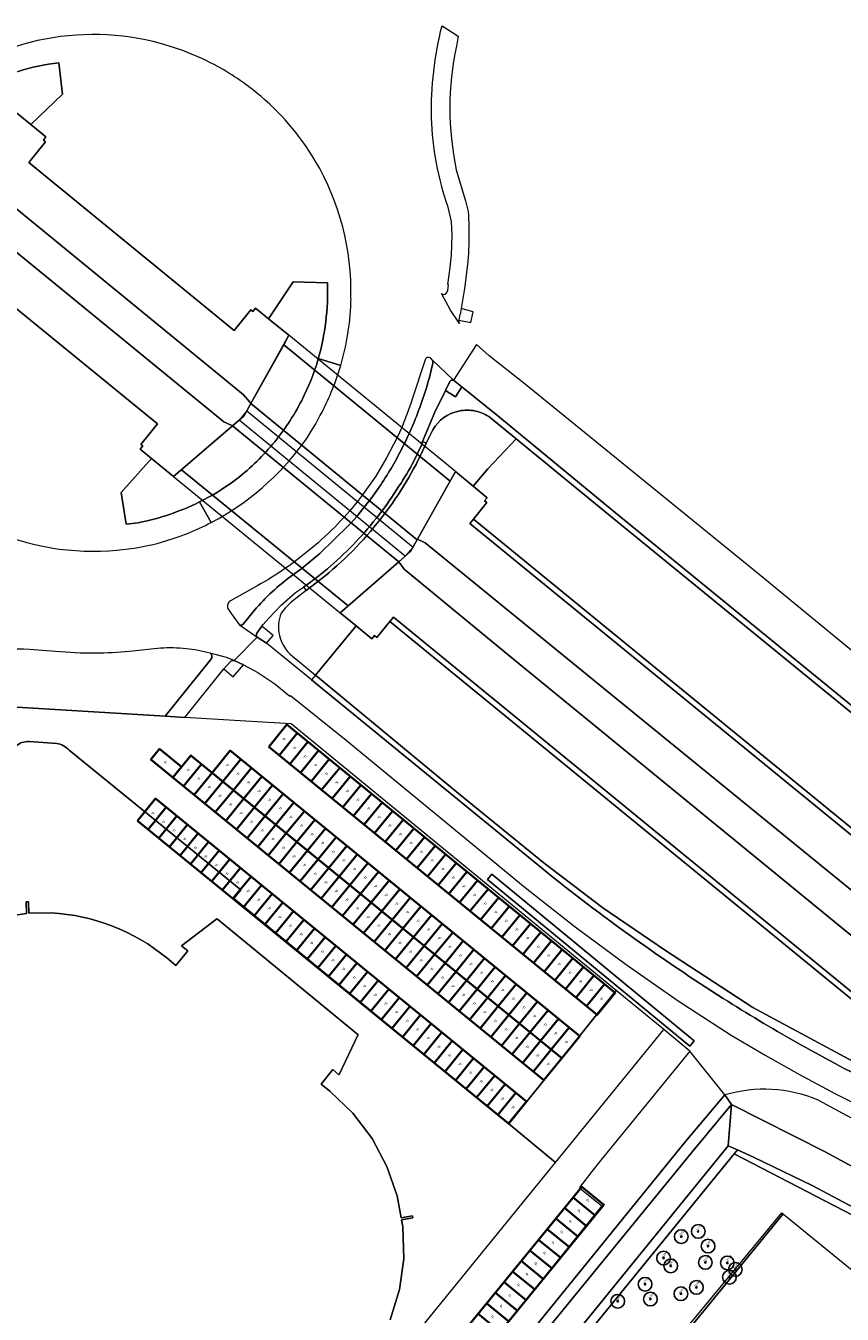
# Model space of a CAD drawing. Header units: metres. Extents: x 93008 to 98406, y 448779 to 454332.
# Tile 117 of 136: x 95545 to 95688, y 451906 to 452132. Entities that reach past the tile are written whole.
import ezdxf
from ezdxf.enums import TextEntityAlignment as Align

# ---------------------------------------------------------------- set-up
doc = ezdxf.new("R2010")
doc.units = ezdxf.units.M
doc.header["$MEASUREMENT"] = 0
doc.header["$PDMODE"] = 3
doc.header["$PDSIZE"] = 0.25
doc.layers.get('DefPoints').update_dxf_attribs({"color": 6})
for name, color, linetype, lineweight in [('B-ME-AL-SITUATIEMETING-S', 7, 'Continuous', 13), ('B-ME-GR-BOOM-S', 90, 'Continuous', 25), ('B-PV-VW-MARKERING_PARKEERVAK-G', 7, 'Continuous', 35), ('B-PV-VW-MARKERING_PARKEERVAK-SCHEDING-G', 7, 'Continuous', 35), ('B-RO-VH-VERHARDING_ASFALT-PRIM-V', 11, 'Continuous', 18), ('X-XX-AL-MEETPUNT_DATA_HOOGTE-T', 3, 'Continuous', 13), ('X-XX-AL-MEETPUNT_DATA_PUNTNUMMER-T', 7, 'Continuous', 13), ('X-XX-AL-MEETPUNT_MARKER-S', 7, 'Continuous', 13)]:
    doc.layers.add(name, color=color, linetype=linetype, lineweight=lineweight)
doc.layers.add('B-PV-VW-MARKERING_PARKEERVAK-T', color=7, linetype='Continuous', lineweight=25, plot=False)
for name, color, linetype, lineweight, true_color in [('B-RO-GR-BEPLANTING_CULTUUR_VASTE PLANTENVAK-V', 7, 'Continuous', 18, 0xa5a552), ('B-RO-IE-TERREINAFSCHEIDING_KUNSTMATIG_MUUR-V', 7, 'Continuous', 18, 0xb7b7b7), ('B-RO-KW-KUNSTWERK_DEK-V', 7, 'Continuous', 18, 0xb7b7b7), ('B-RO-OG-BEBOUWING-V', 7, 'Continuous', 18, 0xdc7869), ('B-RO-OG-TERREIN_CULTUURSCHEIDING-V', 7, 'Continuous', 18, 0x28c846), ('B-RO-OG-WATER-V', 7, 'Continuous', 18, 0xafcde1), ('B-RO-OG-WATER_SLOOT-V', 7, 'Continuous', 18, 0xafcde1), ('B-RO-VH-VERHARDING_BETONSTRAATSTEEN-V', 7, 'Continuous', 18, 0xcdcdcd), ('B-RO-VH-VERHARDING_TEGEL-V', 7, 'Continuous', 18, 0xcdcdcd)]:
    doc.layers.add(name, color=color, linetype=linetype, lineweight=lineweight, true_color=true_color)
doc.layers.add('X-XX-AL-HULPLIJN-G', color=6, linetype='Continuous', plot=False)
doc.styles.add('NLCS-ISO', font='NLCS-ISO.ttf')
doc.styles.get("Standard").update_dxf_attribs({"font": 'arial.ttf'})

# ---------------------------------------------------------------- blocks, each defined once
blk = doc.blocks.new('-P')
at = {"layer": 'B-PV-VW-MARKERING_PARKEERVAK-T'}
blk.add_text('P', height=0.5, dxfattribs=at).set_placement((0, 0), align=Align.MIDDLE_CENTER)
blk = doc.blocks.new('*U43')
at = {"layer": 'B-PV-VW-MARKERING_PARKEERVAK-G'}
blk.add_lwpolyline([(0, 0), (115.2, 0), (115.2, 5), (0, 5)], close=True, dxfattribs=at)
at = {"layer": 'B-PV-VW-MARKERING_PARKEERVAK-SCHEDING-G'}
for p, q in [((2.4, 0), (2.4, 5)), ((4.8, 0), (4.8, 5)), ((7.2, 0), (7.2, 5)), ((9.6, 0), (9.6, 5)), ((12, 0), (12, 5)), ((14.4, 0), (14.4, 5)), ((16.8, 0), (16.8, 5)), ((19.2, 0), (19.2, 5)), ((21.6, 0), (21.6, 5)), ((24, 0), (24, 5)), ((26.4, 0), (26.4, 5)), ((28.8, 0), (28.8, 5)), ((31.2, 0), (31.2, 5)), ((33.6, 0), (33.6, 5)), ((36, 0), (36, 5)), ((38.4, 0), (38.4, 5)), ((40.8, 0), (40.8, 5)), ((43.2, 0), (43.2, 5)), ((45.6, 0), (45.6, 5)), ((48, 0), (48, 5)), ((50.4, 0), (50.4, 5)), ((52.8, 0), (52.8, 5)), ((55.2, 0), (55.2, 5)), ((57.6, 0), (57.6, 5)), ((60, 0), (60, 5)), ((62.4, 0), (62.4, 5)), ((64.8, 0), (64.8, 5)), ((67.2, 0), (67.2, 5)), ((69.6, 0), (69.6, 5)), ((72, 0), (72, 5)), ((74.4, 0), (74.4, 5)), ((76.8, 0), (76.8, 5)), ((79.2, 0), (79.2, 5)), ((81.6, 0), (81.6, 5)), ((84, 0), (84, 5)), ((86.4, 0), (86.4, 5)), ((88.8, 0), (88.8, 5)), ((91.2, 0), (91.2, 5)), ((93.6, 0), (93.6, 5)), ((96, 0), (96, 5)), ((98.4, 0), (98.4, 5)), ((100.8, 0), (100.8, 5)), ((103.2, 0), (103.2, 5)), ((105.6, 0), (105.6, 5)), ((108, 0), (108, 5)), ((110.4, 0), (110.4, 5)), ((112.8, 0), (112.8, 5)), ((115.2, 0), (115.2, 5))]:
    blk.add_line(p, q, dxfattribs=at)
at = {"layer": 'B-PV-VW-MARKERING_PARKEERVAK-T'}
for p in [(1.26, 2.67), (3.66, 2.67), (6.06, 2.67), (8.46, 2.67), (10.86, 2.67), (13.26, 2.67), (15.66, 2.67), (18.06, 2.67), (20.46, 2.67), (22.86, 2.67), (25.26, 2.67), (27.66, 2.67), (30.06, 2.67), (32.46, 2.67), (34.86, 2.67), (37.26, 2.67), (39.66, 2.67), (42.06, 2.67), (44.46, 2.67), (46.86, 2.67), (49.26, 2.67), (51.66, 2.67), (54.06, 2.67), (56.46, 2.67), (58.86, 2.67), (61.26, 2.67), (63.66, 2.67), (66.06, 2.67), (68.46, 2.67), (70.86, 2.67), (73.26, 2.67), (75.66, 2.67), (78.06, 2.67), (80.46, 2.67), (82.86, 2.67), (85.26, 2.67), (87.66, 2.67), (90.06, 2.67), (92.46, 2.67), (94.86, 2.67), (97.26, 2.67), (99.66, 2.67), (102.06, 2.67), (104.46, 2.67), (106.86, 2.67), (109.26, 2.67), (111.66, 2.67), (114.06, 2.67)]:
    blk.add_blockref('-P', p, dxfattribs=at)
blk = doc.blocks.new('*U10')
at = {"layer": 'B-PV-VW-MARKERING_PARKEERVAK-G'}
blk.add_lwpolyline([(0, 0), (110.4, 0), (110.4, 5), (0, 5)], close=True, dxfattribs=at)
at = {"layer": 'B-PV-VW-MARKERING_PARKEERVAK-SCHEDING-G'}
for p, q in [((2.4, 0), (2.4, 5)), ((4.8, 0), (4.8, 5)), ((7.2, 0), (7.2, 5)), ((9.6, 0), (9.6, 5)), ((12, 0), (12, 5)), ((14.4, 0), (14.4, 5)), ((16.8, 0), (16.8, 5)), ((19.2, 0), (19.2, 5)), ((21.6, 0), (21.6, 5)), ((24, 0), (24, 5)), ((26.4, 0), (26.4, 5)), ((28.8, 0), (28.8, 5)), ((31.2, 0), (31.2, 5)), ((33.6, 0), (33.6, 5)), ((36, 0), (36, 5)), ((38.4, 0), (38.4, 5)), ((40.8, 0), (40.8, 5)), ((43.2, 0), (43.2, 5)), ((45.6, 0), (45.6, 5)), ((48, 0), (48, 5)), ((50.4, 0), (50.4, 5)), ((52.8, 0), (52.8, 5)), ((55.2, 0), (55.2, 5)), ((57.6, 0), (57.6, 5)), ((60, 0), (60, 5)), ((62.4, 0), (62.4, 5)), ((64.8, 0), (64.8, 5)), ((67.2, 0), (67.2, 5)), ((69.6, 0), (69.6, 5)), ((72, 0), (72, 5)), ((74.4, 0), (74.4, 5)), ((76.8, 0), (76.8, 5)), ((79.2, 0), (79.2, 5)), ((81.6, 0), (81.6, 5)), ((84, 0), (84, 5)), ((86.4, 0), (86.4, 5)), ((88.8, 0), (88.8, 5)), ((91.2, 0), (91.2, 5)), ((93.6, 0), (93.6, 5)), ((96, 0), (96, 5)), ((98.4, 0), (98.4, 5)), ((100.8, 0), (100.8, 5)), ((103.2, 0), (103.2, 5)), ((105.6, 0), (105.6, 5)), ((108, 0), (108, 5)), ((110.4, 0), (110.4, 5))]:
    blk.add_line(p, q, dxfattribs=at)
at = {"layer": 'B-PV-VW-MARKERING_PARKEERVAK-T'}
for p in [(1.26, 2.67), (3.66, 2.67), (6.06, 2.67), (8.46, 2.67), (10.86, 2.67), (13.26, 2.67), (15.66, 2.67), (18.06, 2.67), (20.46, 2.67), (22.86, 2.67), (25.26, 2.67), (27.66, 2.67), (30.06, 2.67), (32.46, 2.67), (34.86, 2.67), (37.26, 2.67), (39.66, 2.67), (42.06, 2.67), (44.46, 2.67), (46.86, 2.67), (49.26, 2.67), (51.66, 2.67), (54.06, 2.67), (56.46, 2.67), (58.86, 2.67), (61.26, 2.67), (63.66, 2.67), (66.06, 2.67), (68.46, 2.67), (70.86, 2.67), (73.26, 2.67), (75.66, 2.67), (78.06, 2.67), (80.46, 2.67), (82.86, 2.67), (85.26, 2.67), (87.66, 2.67), (90.06, 2.67), (92.46, 2.67), (94.86, 2.67), (97.26, 2.67), (99.66, 2.67), (102.06, 2.67), (104.46, 2.67), (106.86, 2.67), (109.26, 2.67)]:
    blk.add_blockref('-P', p, dxfattribs=at)
blk = doc.blocks.new('*U13')
at = {"layer": 'B-PV-VW-MARKERING_PARKEERVAK-G'}
blk.add_lwpolyline([(0, 0), (84, 0), (84, 5), (0, 5)], close=True, dxfattribs=at)
at = {"layer": 'B-PV-VW-MARKERING_PARKEERVAK-SCHEDING-G'}
for p, q in [((2.4, 0), (2.4, 5)), ((4.8, 0), (4.8, 5)), ((7.2, 0), (7.2, 5)), ((9.6, 0), (9.6, 5)), ((12, 0), (12, 5)), ((14.4, 0), (14.4, 5)), ((16.8, 0), (16.8, 5)), ((19.2, 0), (19.2, 5)), ((21.6, 0), (21.6, 5)), ((24, 0), (24, 5)), ((26.4, 0), (26.4, 5)), ((28.8, 0), (28.8, 5)), ((31.2, 0), (31.2, 5)), ((33.6, 0), (33.6, 5)), ((36, 0), (36, 5)), ((38.4, 0), (38.4, 5)), ((40.8, 0), (40.8, 5)), ((43.2, 0), (43.2, 5)), ((45.6, 0), (45.6, 5)), ((48, 0), (48, 5)), ((50.4, 0), (50.4, 5)), ((52.8, 0), (52.8, 5)), ((55.2, 0), (55.2, 5)), ((57.6, 0), (57.6, 5)), ((60, 0), (60, 5)), ((62.4, 0), (62.4, 5)), ((64.8, 0), (64.8, 5)), ((67.2, 0), (67.2, 5)), ((69.6, 0), (69.6, 5)), ((72, 0), (72, 5)), ((74.4, 0), (74.4, 5)), ((76.8, 0), (76.8, 5)), ((79.2, 0), (79.2, 5)), ((81.6, 0), (81.6, 5)), ((84, 0), (84, 5))]:
    blk.add_line(p, q, dxfattribs=at)
at = {"layer": 'B-PV-VW-MARKERING_PARKEERVAK-T'}
for p in [(1.26, 2.67), (3.66, 2.67), (6.06, 2.67), (8.46, 2.67), (10.86, 2.67), (13.26, 2.67), (15.66, 2.67), (18.06, 2.67), (20.46, 2.67), (22.86, 2.67), (25.26, 2.67), (27.66, 2.67), (30.06, 2.67), (32.46, 2.67), (34.86, 2.67), (37.26, 2.67), (39.66, 2.67), (42.06, 2.67), (44.46, 2.67), (46.86, 2.67), (49.26, 2.67), (51.66, 2.67), (54.06, 2.67), (56.46, 2.67), (58.86, 2.67), (61.26, 2.67), (63.66, 2.67), (66.06, 2.67), (68.46, 2.67), (70.86, 2.67), (73.26, 2.67), (75.66, 2.67), (78.06, 2.67), (80.46, 2.67), (82.86, 2.67)]:
    blk.add_blockref('-P', p, dxfattribs=at)
blk = doc.blocks.new('*U14')
at = {"layer": 'B-PV-VW-MARKERING_PARKEERVAK-G'}
blk.add_lwpolyline([(0, 0), (79.2, 0), (79.2, 5), (0, 5)], close=True, dxfattribs=at)
at = {"layer": 'B-PV-VW-MARKERING_PARKEERVAK-SCHEDING-G'}
for p, q in [((2.4, 0), (2.4, 5)), ((4.8, 0), (4.8, 5)), ((7.2, 0), (7.2, 5)), ((9.6, 0), (9.6, 5)), ((12, 0), (12, 5)), ((14.4, 0), (14.4, 5)), ((16.8, 0), (16.8, 5)), ((19.2, 0), (19.2, 5)), ((21.6, 0), (21.6, 5)), ((24, 0), (24, 5)), ((26.4, 0), (26.4, 5)), ((28.8, 0), (28.8, 5)), ((31.2, 0), (31.2, 5)), ((33.6, 0), (33.6, 5)), ((36, 0), (36, 5)), ((38.4, 0), (38.4, 5)), ((40.8, 0), (40.8, 5)), ((43.2, 0), (43.2, 5)), ((45.6, 0), (45.6, 5)), ((48, 0), (48, 5)), ((50.4, 0), (50.4, 5)), ((52.8, 0), (52.8, 5)), ((55.2, 0), (55.2, 5)), ((57.6, 0), (57.6, 5)), ((60, 0), (60, 5)), ((62.4, 0), (62.4, 5)), ((64.8, 0), (64.8, 5)), ((67.2, 0), (67.2, 5)), ((69.6, 0), (69.6, 5)), ((72, 0), (72, 5)), ((74.4, 0), (74.4, 5)), ((76.8, 0), (76.8, 5)), ((79.2, 0), (79.2, 5))]:
    blk.add_line(p, q, dxfattribs=at)
at = {"layer": 'B-PV-VW-MARKERING_PARKEERVAK-T'}
for p in [(1.26, 2.67), (3.66, 2.67), (6.06, 2.67), (8.46, 2.67), (10.86, 2.67), (13.26, 2.67), (15.66, 2.67), (18.06, 2.67), (20.46, 2.67), (22.86, 2.67), (25.26, 2.67), (27.66, 2.67), (30.06, 2.67), (32.46, 2.67), (34.86, 2.67), (37.26, 2.67), (39.66, 2.67), (42.06, 2.67), (44.46, 2.67), (46.86, 2.67), (49.26, 2.67), (51.66, 2.67), (54.06, 2.67), (56.46, 2.67), (58.86, 2.67), (61.26, 2.67), (63.66, 2.67), (66.06, 2.67), (68.46, 2.67), (70.86, 2.67), (73.26, 2.67), (75.66, 2.67), (78.06, 2.67)]:
    blk.add_blockref('-P', p, dxfattribs=at)
blk = doc.blocks.new('*U15')
at = {"layer": 'B-PV-VW-MARKERING_PARKEERVAK-G'}
blk.add_lwpolyline([(0, 0), (74.4, 0), (74.4, 5), (0, 5)], close=True, dxfattribs=at)
at = {"layer": 'B-PV-VW-MARKERING_PARKEERVAK-SCHEDING-G'}
for p, q in [((2.4, 0), (2.4, 5)), ((4.8, 0), (4.8, 5)), ((7.2, 0), (7.2, 5)), ((9.6, 0), (9.6, 5)), ((12, 0), (12, 5)), ((14.4, 0), (14.4, 5)), ((16.8, 0), (16.8, 5)), ((19.2, 0), (19.2, 5)), ((21.6, 0), (21.6, 5)), ((24, 0), (24, 5)), ((26.4, 0), (26.4, 5)), ((28.8, 0), (28.8, 5)), ((31.2, 0), (31.2, 5)), ((33.6, 0), (33.6, 5)), ((36, 0), (36, 5)), ((38.4, 0), (38.4, 5)), ((40.8, 0), (40.8, 5)), ((43.2, 0), (43.2, 5)), ((45.6, 0), (45.6, 5)), ((48, 0), (48, 5)), ((50.4, 0), (50.4, 5)), ((52.8, 0), (52.8, 5)), ((55.2, 0), (55.2, 5)), ((57.6, 0), (57.6, 5)), ((60, 0), (60, 5)), ((62.4, 0), (62.4, 5)), ((64.8, 0), (64.8, 5)), ((67.2, 0), (67.2, 5)), ((69.6, 0), (69.6, 5)), ((72, 0), (72, 5)), ((74.4, 0), (74.4, 5))]:
    blk.add_line(p, q, dxfattribs=at)
at = {"layer": 'B-PV-VW-MARKERING_PARKEERVAK-T'}
for p in [(1.26, 2.67), (3.66, 2.67), (6.06, 2.67), (8.46, 2.67), (10.86, 2.67), (13.26, 2.67), (15.66, 2.67), (18.06, 2.67), (20.46, 2.67), (22.86, 2.67), (25.26, 2.67), (27.66, 2.67), (30.06, 2.67), (32.46, 2.67), (34.86, 2.67), (37.26, 2.67), (39.66, 2.67), (42.06, 2.67), (44.46, 2.67), (46.86, 2.67), (49.26, 2.67), (51.66, 2.67), (54.06, 2.67), (56.46, 2.67), (58.86, 2.67), (61.26, 2.67), (63.66, 2.67), (66.06, 2.67), (68.46, 2.67), (70.86, 2.67), (73.26, 2.67)]:
    blk.add_blockref('-P', p, dxfattribs=at)
blk = doc.blocks.new('P-HAAKS2.4-b')
at = {"layer": 'B-PV-VW-MARKERING_PARKEERVAK-G'}
blk.add_lwpolyline([(0, 0), (2.4, 0), (2.4, 5), (0, 5)], close=True, dxfattribs=at)
at = {"layer": 'B-PV-VW-MARKERING_PARKEERVAK-SCHEDING-G'}
blk.add_line((2.4, 0), (2.4, 5), dxfattribs=at)
at = {"layer": 'B-PV-VW-MARKERING_PARKEERVAK-T'}
blk.add_blockref('-P', (1.26, 2.67), dxfattribs=at)
blk = doc.blocks.new('*U271')
at = {"layer": 'B-ME-GR-BOOM-S'}
for radius in [1, 0.1]:
    blk.add_circle((0, 0), radius, dxfattribs=at)
blk = doc.blocks.new('*U269')
at = {"layer": 'B-ME-GR-BOOM-S'}
for radius in [1, 0.1]:
    blk.add_circle((0, 0), radius, dxfattribs=at)
blk = doc.blocks.new('SAL-MEETPUNT_MARKER-SO')
at = {"layer": 'DefPoints', "color": 0, "linetype": 'ByBlock', "lineweight": -2}
blk.add_point((0, 0), dxfattribs=at)
at = {"layer": 'X-XX-AL-MEETPUNT_MARKER-S'}
blk.add_circle((0, 0), 0.0815, dxfattribs=at)
at = {"layer": 'X-XX-AL-MEETPUNT_DATA_HOOGTE-T', "style": 'NLCS-ISO', "oblique": 30}
blk.add_attdef('HOOGTE', (0.1, 0), '', height=1, dxfattribs=at)
at = {"layer": 'X-XX-AL-MEETPUNT_DATA_PUNTNUMMER-T', "color": 1, "style": 'NLCS-ISO'}
blk.add_attdef('PUNTID', (0.1, 1.2), '', height=3.5, dxfattribs=at)

msp = doc.modelspace()

# ---------------------------------------------------------------- linework, layer by layer
at = {"layer": 'B-RO-GR-BEPLANTING_CULTUUR_VASTE PLANTENVAK-V'}
msp.add_lwpolyline([(95713.491, 451943.355), (95609.69, 452028.271), (95609.059, 452027.496), (95712.857, 451942.581)], dxfattribs=at)
msp.add_lwpolyline([(95713.369, 451937.922), (95672.748, 451959.82), (95657.423, 451969.771), (95646.439, 451977.257), (95636.148, 451985.108), (95621.117, 451997.358), (95595.992, 452018.093), (95595.314, 452017.263), (95635.645, 451984.272, 0.0146139), (95651.867, 451971.961, 0.0134845), (95667.54, 451961.394, 0.0123704), (95680.323, 451953.732, 0.0129732), (95694.112, 451946.393)], format="xyb", dxfattribs=at)
at = {"layer": 'B-RO-GR-BEPLANTING_CULTUUR_VASTE PLANTENVAK-V', "flags": 128}
for points in [[(95787.983, 451860.272), (95704.654, 451915.898), (95669.486, 451934.156), (95625.168, 451879.802)], [(95660.294, 451902.56), (95677.827, 451923.783), (95769.357, 451849.139)]]:
    msp.add_lwpolyline(points, dxfattribs=at)
at = {"layer": 'B-RO-IE-TERREINAFSCHEIDING_KUNSTMATIG_MUUR-V'}
for points in [[(95591.344, 452077.727), (95590.423, 452076.073), (95619.657, 452052.15), (95620.597, 452053.819)], [(95584.673, 452065.749), (95583.952, 452064.456), (95613.132, 452040.567), (95613.858, 452041.855)], [(95582.618, 452062.84), (95581.44, 452061.828), (95610.603, 452037.977), (95611.761, 452038.982)], [(95572.482, 452054.136), (95571.074, 452052.927), (95600.31, 452029.044), (95601.719, 452030.267)]]:
    msp.add_lwpolyline(points, close=True, dxfattribs=at)
at = {"layer": 'B-RO-KW-KUNSTWERK_DEK-V'}
msp.add_lwpolyline([(95591.344, 452077.727), (95590.423, 452076.073), (95584.673, 452065.749), (95583.952, 452064.456), (95582.618, 452062.84), (95581.44, 452061.828), (95572.482, 452054.136), (95571.074, 452052.927), (95600.31, 452029.044), (95601.719, 452030.267), (95610.603, 452037.977), (95611.761, 452038.982), (95613.132, 452040.567), (95613.858, 452041.855), (95619.657, 452052.15), (95620.597, 452053.819)], close=True, dxfattribs=at)
at = {"layer": 'B-RO-OG-BEBOUWING-V'}
msp.add_lwpolyline([(95609.124, 451904.993), (95610.734, 451910.303), (95611.499, 451915.734), (95611.326, 451921.332), (95611.118, 451922.545), (95613.071, 451922.874), (95613.006, 451923.259), (95611.054, 451922.922), (95610.34, 451926.747), (95608.54, 451931.928), (95605.939, 451936.839), (95602.571, 451941.254), (95598.545, 451945.111), (95596.988, 451946.365), (95599.032, 451948.913), (95600.061, 451948.071), (95600.142, 451948.035), (95603.51, 451955.043), (95603.427, 451955.091), (95578.785, 451975.271), (95578.721, 451975.339), (95572.522, 451970.638), (95572.578, 451970.563), (95573.584, 451969.729), (95571.498, 451967.189), (95569.934, 451968.494, 0.1589368), (95549.62, 451976.408), (95545.731, 451976.334), (95545.638, 451978.351), (95545.253, 451978.331), (95545.324, 451976.304), (95538.625, 451975.314)], format="xyb", dxfattribs=at)
at = {"layer": 'B-RO-OG-TERREIN_CULTUURSCHEIDING-V'}
for points in [[(95543.834, 452124.02, -0.0467697), (95550.949, 452125.519), (95551.602, 452120.019), (95546.036, 452114.724), (95548.718, 452112.541), (95548.26, 452111.97), (95548.625, 452111.681), (95545.698, 452108.037), (95581.706, 452078.578), (95584.656, 452082.179), (95584.998, 452081.88), (95585.489, 452082.483), (95587.776, 452080.625), (95592.094, 452087.076), (95598.102, 452086.905, -0.0395604), (95597.805, 452080.105, -0.038555), (95596.497, 452073.623), (95600.423, 452072.398, 0.0328984), (95601.707, 452078.057, 0.0167512), (95602.075, 452081.048, 0.0169534), (95602.238, 452084.057), (95602.214, 452084.304, 0.1410149), (95595.96, 452108.33, 0.0883479), (95585.671, 452120.273, 0.0530866), (95577.688, 452125.468, 0.120629), (95556.749, 452130.472, 0.1216126), (95535.715, 452125.16)], [(95538.518, 452043.78, 0.1288415), (95561.174, 452040.025, 0.0468467), (95569.181, 452041.486, 0.0527934), (95577.707, 452044.89), (95575.671, 452048.483, -0.0328819), (95570.377, 452046.299, -0.0326698), (95564.867, 452044.831), (95562.761, 452044.564), (95561.904, 452050.146), (95567.21, 452056.092), (95565.231, 452057.714), (95565.694, 452058.307), (95565.371, 452058.584), (95568.289, 452062.163), (95532.226, 452091.542)], [(95696.702, 452007.338), (95648.029, 452047.075), (95631.981, 452060.337), (95628.024, 452063.607), (95621.703, 452068.677), (95620.569, 452066.95), (95618.788, 452068.007), (95616.929, 452064.206), (95614.808, 452059.078), (95615.426, 452058.794), (95616.571, 452061.15, -0.2100715), (95621.167, 452064.438, -0.1040801), (95624.059, 452064.435, -0.1042251), (95626.704, 452063.267), (95631.241, 452059.557), (95647.392, 452046.305), (95696.069, 452006.563, -0.0234861)], [(95840.091, 451858.585, -0.0065225), (95826.549, 451868.84), (95786.929, 451900.836), (95745.441, 451934.807), (95698.071, 451973.809), (95615.22, 452041.333), (95613.903, 452041.935), (95612.697, 452039.795), (95610.603, 452037.977), (95611.546, 452036.711), (95629.144, 452022.202), (95802.333, 451880.567, 0.0098115), (95827.403, 451860.791, 0.0096403), (95852.786, 451842.323, 0.0102652)], [(95541.684, 452012.612), (95569.616, 452010.905), (95577.576, 452020.774), (95577.819, 452021.149), (95577.808, 452021.466), (95577.738, 452021.731), (95577.519, 452021.933, 0.0426055), (95573.319, 452022.738, 0.0448787), (95568.818, 452022.806), (95563.357, 452022.252, -0.0213558), (95557.362, 452021.95, -0.0246112), (95550.372, 452022.244), (95545.843, 452022.603, 0.0770748), (95537.112, 452021.88, 0.0776127)], [(95697.949, 451936.131), (95684.188, 451943.571, 0.1715706), (95667.822, 451944.46), (95661.68, 451952.144), (95657.137, 451955.922), (95648.735, 451962.755), (95591.733, 452009.534), (95582.806, 452010.099), (95573.088, 452010.693), (95579.931, 452019.182), (95581.577, 452017.828), (95583.39, 452019.912), (95585.9, 452018.567), (95588.862, 452016.601), (95591.484, 452014.399), (95591.647, 452014.517), (95601.394, 452006.706), (95632.817, 451980.858), (95641.55, 451973.945), (95650.5, 451967.314), (95659.629, 451960.992), (95668.955, 451954.963), (95674.907, 451951.438), (95680.933, 451948.043), (95687.127, 451944.729), (95693.391, 451941.551)]]:
    msp.add_lwpolyline(points, format="xyb", dxfattribs=at)
for points in [[(95534.473, 452107.27), (95532.68, 452108.301), (95532.543, 452108.38), (95530.526, 452106.721), (95529.06, 452104.083), (95529.162, 452104), (95579.943, 452062.516), (95581.339, 452061.875), (95581.44, 452061.828), (95583.428, 452063.514), (95584.673, 452065.749), (95584.583, 452065.852), (95583.301, 452067.326)], [(95609.059, 452027.496), (95606.786, 452024.704), (95606.361, 452025.055), (95605.882, 452024.477), (95603.139, 452026.726), (95595.992, 452018.093), (95621.117, 451997.358), (95636.148, 451985.108), (95646.439, 451977.257), (95657.423, 451969.771), (95672.748, 451959.82), (95713.369, 451937.922), (95723.727, 451930.999), (95731.604, 451925.837), (95739.306, 451920.436), (95744.341, 451916.945), (95744.37, 451917.203), (95713.148, 451942.976), (95712.857, 451942.581)], [(95626.189, 451982.233), (95626.974, 451983.215), (95662.47, 451953.953), (95661.712, 451953.034)]]:
    msp.add_lwpolyline(points, close=True, dxfattribs=at)
for points in [[(95696.069, 452006.563), (95647.392, 452046.305), (95631.241, 452059.557), (95626.254, 452054.302), (95623.693, 452051.259), (95626.143, 452049.234), (95625.67, 452048.665), (95626.044, 452048.364), (95623.715, 452045.463), (95733.824, 451955.56), (95733.567, 451955.243), (95767.996, 451927.255), (95768.48, 451927.549), (95733.764, 451969.055, 0.0211089), (95716.743, 451987.66, 0.0234861)], [(95589.683, 452025.057, 0.1942552), (95592.534, 452020.988), (95595.992, 452018.093), (95595.314, 452017.263), (95587.408, 452023.702), (95588.571, 452025.074), (95586.618, 452026.722), (95586.829, 452027.004), (95587.818, 452028.077), (95590.023, 452030.452), (95592.509, 452032.593), (95593.888, 452033.51), (95594.356, 452032.931), (95591.744, 452030.888), (95590.704, 452029.877), (95589.977, 452028.993, 0.1519183)]]:
    msp.add_lwpolyline(points, format="xyb", close=True, dxfattribs=at)
msp.add_lwpolyline([(95733.824, 451955.56), (95623.715, 452045.463), (95623.089, 452044.683), (95733.191, 451954.786)], dxfattribs=at)
at = {"layer": 'B-RO-OG-TERREIN_CULTUURSCHEIDING-V', "flags": 128}
msp.add_lwpolyline([(95547.534, 451793.104), (95548.262, 451793.75), (95548.322, 451793.804), (95547.687, 451794.337, -0.2452308), (95547.924, 451797.065), (95574.029, 451829.174), (95660.912, 451936.302), (95667.822, 451944.46), (95661.68, 451952.144), (95646.048, 451933.036), (95644.498, 451931.002), (95642.338, 451928.231), (95642.408, 451928.134), (95646.249, 451925.022), (95610.84, 451881.281), (95576.745, 451839.705), (95572.919, 451842.834), (95569.775, 451839.126), (95573.673, 451835.823), (95539.519, 451794.229), (95546.937, 451788.159), (95546.885, 451788.327)], format="xyb", close=True, dxfattribs=at)
at = {"layer": 'B-RO-OG-WATER-V'}
msp.add_lwpolyline([(95668.425, 451935.562), (95668.984, 451942.812), (95662.42, 451934.883), (95618.823, 451881.523), (95580.674, 451835.397), (95576.551, 451829.886), (95561.367, 451811.059), (95559.69, 451808.979), (95549.736, 451796.974), (95550.705, 451795.195), (95550.796, 451795.027), (95551.932, 451794.528), (95552.737, 451794.174), (95553.526, 451793.977), (95563.981, 451806.839), (95605.389, 451857.78), (95610.958, 451864.687), (95624.138, 451881.035)], close=True, dxfattribs=at)
msp.add_lwpolyline([(95736.387, 451904.772), (95737.567, 451906.239), (95735.609, 451907.754), (95734.398, 451906.21), (95727.919, 451909.809), (95715.352, 451918.243), (95685.427, 451934.502), (95668.984, 451942.812), (95668.425, 451935.562), (95670.034, 451934.828), (95672.949, 451933.498), (95683.133, 451928.594), (95705.171, 451916.869), (95726.47, 451903.149)], dxfattribs=at)
at = {"layer": 'B-RO-OG-WATER_SLOOT-V'}
for points in [[(95748.318, 451902.209), (95724.71, 451918.225), (95714.417, 451925.629), (95697.949, 451936.131), (95684.188, 451943.571, 0.1715706), (95667.822, 451944.46), (95668.984, 451942.812), (95685.427, 451934.502), (95715.352, 451918.243), (95727.919, 451909.809), (95734.398, 451906.21), (95735.609, 451907.754), (95737.567, 451906.239), (95736.387, 451904.772)], [(95845.506, 451816.993), (95830.02, 451828.243), (95783.834, 451865.036), (95782.399, 451865.759), (95750.756, 451886.668), (95726.47, 451903.149), (95705.171, 451916.869), (95683.133, 451928.594), (95672.949, 451933.498), (95670.034, 451934.828), (95669.486, 451934.156), (95704.654, 451915.898), (95787.983, 451860.272, 0.0455775), (95889.118, 451787.039)]]:
    msp.add_lwpolyline(points, format="xyb", dxfattribs=at)
msp.add_lwpolyline([(95618.823, 451881.523), (95662.42, 451934.883), (95668.984, 451942.812), (95667.822, 451944.46), (95660.912, 451936.302), (95574.029, 451829.174), (95547.924, 451797.065, 0.2452308), (95547.687, 451794.337), (95548.322, 451793.804), (95549.161, 451794.549), (95550.705, 451795.195), (95549.736, 451796.974), (95559.69, 451808.979), (95561.367, 451811.059), (95576.551, 451829.886), (95580.674, 451835.397)], format="xyb", close=True, dxfattribs=at)
msp.add_lwpolyline([(95625.168, 451879.802), (95669.486, 451934.156), (95670.034, 451934.828), (95668.425, 451935.562), (95624.138, 451881.035), (95610.958, 451864.687), (95605.389, 451857.78), (95563.981, 451806.839), (95553.526, 451793.977), (95552.737, 451794.174), (95551.932, 451794.528), (95552.845, 451791.937), (95553.745, 451792.49)], close=True, dxfattribs=at)
at = {"layer": 'B-RO-VH-VERHARDING_ASFALT-PRIM-V'}
msp.add_lwpolyline([(95601.707, 452078.057, 0.0167512), (95602.075, 452081.048, 0.0169534), (95602.238, 452084.057), (95602.214, 452084.304, 0.1410149), (95595.96, 452108.33, 0.0883479), (95585.671, 452120.273, 0.0530866), (95577.688, 452125.468, 0.120629), (95556.749, 452130.472, 0.1216126), (95535.715, 452125.16, 0.0817111), (95524.502, 452116.768, 0.061082), (95517.693, 452107.693, 0.0426506), (95514.338, 452100.496), (95513.696, 452098.604, 0.1118201), (95512.068, 452078.823, 0.1281901), (95520.805, 452057.912, 0.0520077), (95527.183, 452051.041, 0.0746159), (95538.518, 452043.78, 0.1288415), (95561.174, 452040.025, 0.0468467), (95569.181, 452041.486, 0.0527934), (95577.707, 452044.89, 0.1155826), (95593.982, 452058.938, 0.0321082), (95597.149, 452064.251, 0.04564), (95600.423, 452072.398, 0.0328984)], format="xyb", close=True, dxfattribs=at)
for points in [[(95548.625, 452111.681), (95548.26, 452111.97), (95548.718, 452112.541), (95546.036, 452114.724), (95542.875, 452117.296), (95541.478, 452116.091), (95532.543, 452108.38), (95532.68, 452108.301), (95534.473, 452107.27), (95583.301, 452067.326), (95584.583, 452065.852), (95584.673, 452065.749), (95591.344, 452077.727), (95587.776, 452080.625), (95585.489, 452082.483), (95584.998, 452081.88), (95584.656, 452082.179), (95581.706, 452078.578), (95545.698, 452108.037)], [(95529.162, 452104), (95529.06, 452104.083), (95522.643, 452092.557), (95526.005, 452089.805), (95528.485, 452087.774), (95528.95, 452088.367), (95529.298, 452088.058), (95532.226, 452091.542), (95568.289, 452062.163), (95565.371, 452058.584), (95565.694, 452058.307), (95565.231, 452057.714), (95567.21, 452056.092), (95571.074, 452052.927), (95581.44, 452061.828), (95581.339, 452061.875), (95579.943, 452062.516)], [(95590.423, 452076.073), (95584.673, 452065.749), (95613.858, 452041.855), (95619.657, 452052.15)], [(95581.44, 452061.828), (95572.482, 452054.136), (95601.719, 452030.267), (95610.603, 452037.977)]]:
    msp.add_lwpolyline(points, close=True, dxfattribs=at)
for points in [[(95697.88, 452015.981), (95673.876, 452035.734), (95632.542, 452069.311), (95626.492, 452074.12), (95624.257, 452076.131), (95620.222, 452069.864), (95621.703, 452068.677), (95628.024, 452063.607), (95631.981, 452060.337), (95648.029, 452047.075), (95696.702, 452007.338, -0.0234611)], [(95694.112, 451946.393, -0.0129732), (95680.323, 451953.732, -0.0123704), (95667.54, 451961.394, -0.0134845), (95651.867, 451971.961, -0.0146139), (95635.645, 451984.272), (95595.314, 452017.263), (95587.408, 452023.702), (95585.742, 452024.761), (95581.728, 452020.661), (95583.39, 452019.912), (95585.9, 452018.567), (95588.862, 452016.601), (95591.484, 452014.399), (95591.647, 452014.517), (95601.394, 452006.706), (95632.817, 451980.858), (95641.55, 451973.945), (95650.5, 451967.314), (95659.629, 451960.992), (95668.955, 451954.963), (95674.907, 451951.438), (95680.933, 451948.043), (95687.127, 451944.729), (95693.391, 451941.551)], [(95543.406, 452005.638, -0.2011537), (95545.766, 452006.433), (95550.601, 452006.136, -0.159208), (95552.789, 452004.934), (95582.918, 451980.426), (95581.649, 451978.9), (95629.912, 451939.391), (95633.075, 451943.327), (95636.17, 451947.165), (95642.497, 451955.014), (95645.559, 451958.823), (95648.735, 451962.755), (95591.733, 452009.534), (95582.806, 452010.099), (95573.088, 452010.693), (95569.616, 452010.905), (95541.684, 452012.612)]]:
    msp.add_lwpolyline(points, format="xyb", dxfattribs=at)
for points in [[(95733.191, 451954.786), (95623.089, 452044.683), (95623.715, 452045.463), (95626.044, 452048.364), (95625.67, 452048.665), (95626.143, 452049.234), (95623.693, 452051.259), (95620.597, 452053.819), (95613.903, 452041.935), (95615.22, 452041.333), (95698.071, 451973.809)], [(95802.333, 451880.567), (95629.144, 452022.202), (95611.546, 452036.711), (95610.603, 452037.977), (95600.31, 452029.044), (95603.139, 452026.726), (95605.882, 452024.477), (95606.361, 452025.055), (95606.786, 452024.704), (95609.059, 452027.496), (95609.69, 452028.271), (95713.491, 451943.355)]]:
    msp.add_lwpolyline(points, dxfattribs=at)
at = {"layer": 'B-RO-VH-VERHARDING_BETONSTRAATSTEEN-V'}
for points in [[(95620.719, 452128.446, 0.1040542), (95620.702, 452106.766), (95622.331, 452101.326), (95622.797, 452099.412, -0.0243484), (95622.919, 452094.154, -0.0252316), (95622.505, 452088.683), (95622.142, 452085.947), (95621.564, 452082.393), (95621.401, 452081.387), (95621.315, 452081.402), (95621.155, 452080.387), (95621.176, 452080.02), (95621.276, 452079.779), (95621.029, 452080.117), (95619.697, 452082.132), (95618.138, 452085.075), (95618.411, 452084.875), (95618.794, 452084.94), (95619.047, 452085.221), (95619.213, 452085.625), (95619.343, 452086.599), (95619.235, 452086.611), (95619.587, 452089.126), (95619.844, 452091.792), (95620.013, 452095.298), (95619.841, 452097.702), (95619.283, 452100.221, -0.0766025), (95616.35, 452115.884, -0.0663341), (95618.206, 452132.016), (95621.043, 452130.166)], [(95541.478, 452116.091), (95542.875, 452117.296), (95546.036, 452114.724), (95551.602, 452120.019), (95550.949, 452125.519, 0.0467697), (95543.834, 452124.02, 0.0421786), (95537.751, 452121.553, 0.0556225), (95530.698, 452116.977, 0.0635943), (95524.096, 452109.993, 0.0382372), (95520.444, 452104.129, 0.0412489), (95517.575, 452097.31), (95517.411, 452096.815), (95516.654, 452094.052), (95516.072, 452090.716, 0.0578433), (95516.029, 452083.092), (95522.011, 452083.182), (95526.005, 452089.805), (95522.643, 452092.557), (95529.06, 452104.083), (95530.526, 452106.721), (95532.543, 452108.38)], [(95593.592, 452066.308, 0.047729), (95596.497, 452073.623, 0.038555), (95597.805, 452080.105, 0.0395604), (95598.102, 452086.905), (95592.094, 452087.076), (95587.776, 452080.625), (95591.344, 452077.727), (95584.673, 452065.749), (95583.428, 452063.514), (95581.44, 452061.828), (95571.074, 452052.927), (95567.21, 452056.092), (95561.904, 452050.146), (95562.761, 452044.564), (95564.867, 452044.831, 0.0326698), (95570.377, 452046.299, 0.0328819), (95575.671, 452048.483, 0.0452705), (95581.734, 452052.199, 0.0595093), (95588.484, 452058.606, 0.0560592)], [(95593.982, 452058.938, 0.0321082), (95597.149, 452064.251, 0.04564), (95600.423, 452072.398), (95596.497, 452073.623, -0.047729), (95593.592, 452066.308, -0.0560592), (95588.484, 452058.606, -0.0595093), (95581.734, 452052.199, -0.0452705), (95575.671, 452048.483), (95577.707, 452044.89, 0.1155826)], [(95612.44, 452060.485), (95613.296, 452062.471, 0.0319432), (95616.127, 452070.825), (95616.577, 452072.816), (95616.585, 452073.183), (95616.489, 452073.436), (95616.179, 452073.736), (95615.846, 452073.852), (95615.521, 452073.83), (95615.281, 452073.565), (95612.988, 452066.534, -0.0235289), (95611.127, 452061.558), (95610.33, 452059.783), (95608.49, 452056.203), (95606.565, 452053.015), (95604.253, 452049.719), (95603.359, 452048.568), (95602.023, 452046.954), (95601.018, 452045.816, -0.028133), (95596.469, 452041.337), (95595.486, 452040.483), (95592.301, 452037.956), (95591.397, 452037.3), (95590.755, 452036.85, -0.0240639), (95585.866, 452033.803), (95581.075, 452031.165, 0.1878308), (95580.599, 452030.545, 0.173987), (95580.644, 452029.815), (95581.195, 452028.911), (95582.605, 452026.98), (95582.649, 452026.95), (95582.994, 452026.873), (95583.296, 452027.023), (95585.303, 452029.475, -0.0305118), (95588.412, 452032.724, -0.0294009), (95591.751, 452035.472), (95592.12, 452035.735), (95593.641, 452036.862), (95596.779, 452039.429), (95601.812, 452044.347), (95602.239, 452044.818), (95603.237, 452045.96), (95604.57, 452047.577), (95605.465, 452048.726, 0.0311602), (95609.758, 452055.168), (95610.01, 452055.605), (95611.62, 452058.727)], [(95614.808, 452059.078), (95616.929, 452064.206), (95618.788, 452068.007), (95619.572, 452069.611), (95619.811, 452069.854), (95620.222, 452069.864), (95616.489, 452073.436), (95616.585, 452073.183), (95616.577, 452072.816), (95616.127, 452070.825, -0.0319432), (95613.296, 452062.471), (95612.44, 452060.485), (95611.62, 452058.727), (95610.01, 452055.605), (95609.758, 452055.168, -0.0311602), (95605.465, 452048.726), (95604.57, 452047.577), (95603.237, 452045.96), (95602.239, 452044.818), (95601.812, 452044.347), (95596.779, 452039.429), (95593.641, 452036.862), (95592.12, 452035.735), (95591.751, 452035.472, 0.0294009), (95588.412, 452032.724, 0.0305118), (95585.303, 452029.475), (95583.296, 452027.023), (95582.994, 452026.873), (95582.649, 452026.95), (95585.742, 452024.761), (95585.572, 452025.071), (95585.693, 452025.479), (95586.618, 452026.722), (95586.829, 452027.004), (95587.818, 452028.077), (95590.023, 452030.452), (95592.509, 452032.593), (95593.888, 452033.51, 0.0491133), (95603.08, 452041.481, 0.0498424), (95610.654, 452051.264, 0.0303841), (95613.269, 452055.652), (95614.59, 452058.458)], [(95620.597, 452053.819), (95623.693, 452051.259), (95626.254, 452054.302), (95631.241, 452059.557), (95626.704, 452063.267, 0.1042251), (95624.059, 452064.435, 0.1040801), (95621.167, 452064.438, 0.2100715), (95616.571, 452061.15), (95615.426, 452058.794), (95614.444, 452056.653, -0.0553572), (95606.846, 452044.762, -0.0587518), (95596.148, 452034.303), (95594.356, 452032.931), (95591.744, 452030.888), (95590.704, 452029.877), (95589.977, 452028.993, 0.1519183), (95589.683, 452025.057, 0.1942552), (95592.534, 452020.988), (95595.992, 452018.093), (95603.139, 452026.726), (95600.31, 452029.044), (95610.603, 452037.977), (95612.697, 452039.795), (95613.903, 452041.935)], [(95614.444, 452056.653), (95615.426, 452058.794), (95614.808, 452059.078), (95614.59, 452058.458), (95613.269, 452055.652, -0.0303841), (95610.654, 452051.264, -0.0498424), (95603.08, 452041.481, -0.0491133), (95593.888, 452033.51), (95594.356, 452032.931), (95596.148, 452034.303, 0.0587518), (95606.846, 452044.762, 0.0553572)], [(95581.649, 451978.9), (95582.918, 451980.426), (95552.789, 452004.934, 0.159208), (95550.601, 452006.136), (95545.766, 452006.433, 0.2011537), (95543.406, 452005.638), (95473.309, 451920.145), (95465.485, 451910.603), (95469.397, 451907.446), (95500, 451882.359), (95558.317, 451834.554), (95638.141, 451932.632), (95629.912, 451939.391)]]:
    msp.add_lwpolyline(points, format="xyb", close=True, dxfattribs=at)
for points in [[(95579.931, 452019.182), (95581.15, 452020.543), (95581.459, 452020.686), (95581.728, 452020.661), (95580.405, 452021.17), (95577.519, 452021.933), (95577.738, 452021.731), (95577.808, 452021.466), (95577.819, 452021.149), (95577.576, 452020.774), (95569.616, 452010.905), (95573.088, 452010.693)], [(95626.974, 451983.215), (95626.189, 451982.233), (95661.712, 451953.034), (95662.47, 451953.953)], [(95657.137, 451955.922), (95648.735, 451962.755), (95645.559, 451958.823), (95642.497, 451955.014), (95636.17, 451947.165), (95633.075, 451943.327), (95629.912, 451939.391), (95638.141, 451932.632)]]:
    msp.add_lwpolyline(points, close=True, dxfattribs=at)
msp.add_lwpolyline([(95538.625, 451975.314), (95545.324, 451976.304), (95545.253, 451978.331), (95545.638, 451978.351), (95545.731, 451976.334), (95549.62, 451976.408, -0.1589368), (95569.934, 451968.494), (95571.498, 451967.189), (95573.584, 451969.729), (95572.578, 451970.563), (95572.522, 451970.638), (95578.721, 451975.339), (95578.785, 451975.271), (95603.427, 451955.091), (95603.51, 451955.043), (95600.142, 451948.035), (95600.061, 451948.071), (95599.032, 451948.913), (95596.988, 451946.365), (95598.545, 451945.111), (95602.571, 451941.254), (95605.939, 451936.839), (95608.54, 451931.928), (95610.34, 451926.747), (95611.054, 451922.922), (95613.006, 451923.259), (95613.071, 451922.874), (95611.118, 451922.545), (95611.326, 451921.332), (95611.499, 451915.734), (95610.734, 451910.303), (95609.124, 451904.993)], format="xyb", dxfattribs=at)
at = {"layer": 'B-RO-VH-VERHARDING_TEGEL-V'}
for points in [[(95623.696, 452081.861), (95621.564, 452082.393), (95621.401, 452081.387), (95621.315, 452081.402), (95621.155, 452080.387), (95623.277, 452079.938)], [(95621.703, 452068.677), (95620.222, 452069.864), (95619.811, 452069.854), (95619.572, 452069.611), (95618.788, 452068.007), (95620.569, 452066.95)], [(95588.571, 452025.074), (95586.618, 452026.722), (95585.693, 452025.479), (95585.572, 452025.071), (95585.742, 452024.761), (95587.408, 452023.702)], [(95583.39, 452019.912), (95581.728, 452020.661), (95581.459, 452020.686), (95581.15, 452020.543), (95579.931, 452019.182), (95581.577, 452017.828)]]:
    msp.add_lwpolyline(points, close=True, dxfattribs=at)
at = {"layer": 'X-XX-AL-HULPLIJN-G'}
msp.add_line((95626.877, 451861.065), (95678.059, 451923.593), dxfattribs=at)

# ---------------------------------------------------------------- block references
at = {"layer": 'B-ME-AL-SITUATIEMETING-S'}
ref = msp.add_blockref('SAL-MEETPUNT_MARKER-SO', (95660.183, 451919.62), dxfattribs=dict(at, xscale=0.1, yscale=0.1, zscale=0.1, rotation=50.92034000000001))
ref.add_attrib('PUNTID', 'S2050', (95660.096, 451919.701), dxfattribs={"layer": 'X-XX-AL-MEETPUNT_DATA_PUNTNUMMER-T', "color": 1, "height": 0.35, "rotation": 50.92034, "style": 'NLCS-ISO'})
ref.add_attrib('HOOGTE', '-4.49', (95660.188, 451919.626), dxfattribs={"layer": 'X-XX-AL-MEETPUNT_DATA_HOOGTE-T', "height": 0.1, "rotation": 50.92034, "style": 'NLCS-ISO', "oblique": 30})
ref = msp.add_blockref('SAL-MEETPUNT_MARKER-SO', (95663.153, 451920.507), dxfattribs=dict(at, xscale=0.1, yscale=0.1, zscale=0.1, rotation=50.92034000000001))
ref.add_attrib('PUNTID', 'S2055', (95663.066, 451920.588), dxfattribs={"layer": 'X-XX-AL-MEETPUNT_DATA_PUNTNUMMER-T', "color": 1, "height": 0.35, "rotation": 50.92034, "style": 'NLCS-ISO'})
ref.add_attrib('HOOGTE', '-4.52', (95663.158, 451920.513), dxfattribs={"layer": 'X-XX-AL-MEETPUNT_DATA_HOOGTE-T', "height": 0.1, "rotation": 50.92034, "style": 'NLCS-ISO', "oblique": 30})
ref = msp.add_blockref('SAL-MEETPUNT_MARKER-SO', (95664.892, 451917.956), dxfattribs=dict(at, xscale=0.1, yscale=0.1, zscale=0.1, rotation=50.92034000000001))
ref.add_attrib('PUNTID', 'S2054', (95664.805, 451918.037), dxfattribs={"layer": 'X-XX-AL-MEETPUNT_DATA_PUNTNUMMER-T', "color": 1, "height": 0.35, "rotation": 50.92034, "style": 'NLCS-ISO'})
ref.add_attrib('HOOGTE', '-4.49', (95664.897, 451917.962), dxfattribs={"layer": 'X-XX-AL-MEETPUNT_DATA_HOOGTE-T', "height": 0.1, "rotation": 50.92034, "style": 'NLCS-ISO', "oblique": 30})
ref = msp.add_blockref('SAL-MEETPUNT_MARKER-SO', (95657.085, 451915.845), dxfattribs=dict(at, xscale=0.1, yscale=0.1, zscale=0.1, rotation=50.92034000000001))
ref.add_attrib('PUNTID', 'S2047', (95656.998, 451915.926), dxfattribs={"layer": 'X-XX-AL-MEETPUNT_DATA_PUNTNUMMER-T', "color": 1, "height": 0.35, "rotation": 50.92034, "style": 'NLCS-ISO'})
ref.add_attrib('HOOGTE', '-4.55', (95657.09, 451915.851), dxfattribs={"layer": 'X-XX-AL-MEETPUNT_DATA_HOOGTE-T', "height": 0.1, "rotation": 50.92034, "style": 'NLCS-ISO', "oblique": 30})
ref = msp.add_blockref('SAL-MEETPUNT_MARKER-SO', (95664.412, 451915.086), dxfattribs=dict(at, xscale=0.1, yscale=0.1, zscale=0.1, rotation=50.92034000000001))
ref.add_attrib('PUNTID', 'S2049', (95664.325, 451915.167), dxfattribs={"layer": 'X-XX-AL-MEETPUNT_DATA_PUNTNUMMER-T', "color": 1, "height": 0.35, "rotation": 50.92034, "style": 'NLCS-ISO'})
ref.add_attrib('HOOGTE', '-4.49', (95664.417, 451915.092), dxfattribs={"layer": 'X-XX-AL-MEETPUNT_DATA_HOOGTE-T', "height": 0.1, "rotation": 50.92034, "style": 'NLCS-ISO', "oblique": 30})
ref = msp.add_blockref('SAL-MEETPUNT_MARKER-SO', (95668.27, 451915.002), dxfattribs=dict(at, xscale=0.1, yscale=0.1, zscale=0.1, rotation=50.92034000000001))
ref.add_attrib('PUNTID', 'S2053', (95668.183, 451915.083), dxfattribs={"layer": 'X-XX-AL-MEETPUNT_DATA_PUNTNUMMER-T', "color": 1, "height": 0.35, "rotation": 50.92034, "style": 'NLCS-ISO'})
ref.add_attrib('HOOGTE', '-4.43', (95668.275, 451915.008), dxfattribs={"layer": 'X-XX-AL-MEETPUNT_DATA_HOOGTE-T', "height": 0.1, "rotation": 50.92034, "style": 'NLCS-ISO', "oblique": 30})
ref = msp.add_blockref('SAL-MEETPUNT_MARKER-SO', (95658.337, 451914.463), dxfattribs=dict(at, xscale=0.1, yscale=0.1, zscale=0.1, rotation=50.92034000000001))
ref.add_attrib('PUNTID', 'S2046', (95658.25, 451914.544), dxfattribs={"layer": 'X-XX-AL-MEETPUNT_DATA_PUNTNUMMER-T', "color": 1, "height": 0.35, "rotation": 50.92034, "style": 'NLCS-ISO'})
ref.add_attrib('HOOGTE', '-4.55', (95658.342, 451914.469), dxfattribs={"layer": 'X-XX-AL-MEETPUNT_DATA_HOOGTE-T', "height": 0.1, "rotation": 50.92034, "style": 'NLCS-ISO', "oblique": 30})
ref = msp.add_blockref('SAL-MEETPUNT_MARKER-SO', (95668.637, 451912.487), dxfattribs=dict(at, xscale=0.1, yscale=0.1, zscale=0.1, rotation=50.92034000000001))
ref.add_attrib('PUNTID', 'S2051', (95668.55, 451912.568), dxfattribs={"layer": 'X-XX-AL-MEETPUNT_DATA_PUNTNUMMER-T', "color": 1, "height": 0.35, "rotation": 50.92034, "style": 'NLCS-ISO'})
ref.add_attrib('HOOGTE', '-4.45', (95668.642, 451912.493), dxfattribs={"layer": 'X-XX-AL-MEETPUNT_DATA_HOOGTE-T', "height": 0.1, "rotation": 50.92034, "style": 'NLCS-ISO', "oblique": 30})
ref = msp.add_blockref('SAL-MEETPUNT_MARKER-SO', (95669.674, 451913.849), dxfattribs=dict(at, xscale=0.1, yscale=0.1, zscale=0.1, rotation=50.92034000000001))
ref.add_attrib('PUNTID', 'S2052', (95669.587, 451913.93), dxfattribs={"layer": 'X-XX-AL-MEETPUNT_DATA_PUNTNUMMER-T', "color": 1, "height": 0.35, "rotation": 50.92034, "style": 'NLCS-ISO'})
ref.add_attrib('HOOGTE', '-4.41', (95669.679, 451913.855), dxfattribs={"layer": 'X-XX-AL-MEETPUNT_DATA_HOOGTE-T', "height": 0.1, "rotation": 50.92034, "style": 'NLCS-ISO', "oblique": 30})
ref = msp.add_blockref('SAL-MEETPUNT_MARKER-SO', (95653.833, 451911.255), dxfattribs=dict(at, xscale=0.1, yscale=0.1, zscale=0.1, rotation=50.92034000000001))
ref.add_attrib('PUNTID', 'S2044', (95653.746, 451911.336), dxfattribs={"layer": 'X-XX-AL-MEETPUNT_DATA_PUNTNUMMER-T', "color": 1, "height": 0.35, "rotation": 50.92034, "style": 'NLCS-ISO'})
ref.add_attrib('HOOGTE', '-4.53', (95653.838, 451911.261), dxfattribs={"layer": 'X-XX-AL-MEETPUNT_DATA_HOOGTE-T', "height": 0.1, "rotation": 50.92034, "style": 'NLCS-ISO', "oblique": 30})
ref = msp.add_blockref('SAL-MEETPUNT_MARKER-SO', (95662.842, 451910.7), dxfattribs=dict(at, xscale=0.1, yscale=0.1, zscale=0.1, rotation=50.92034000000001))
ref.add_attrib('PUNTID', 'S2048', (95662.755, 451910.781), dxfattribs={"layer": 'X-XX-AL-MEETPUNT_DATA_PUNTNUMMER-T', "color": 1, "height": 0.35, "rotation": 50.92034, "style": 'NLCS-ISO'})
ref.add_attrib('HOOGTE', '-4.49', (95662.847, 451910.706), dxfattribs={"layer": 'X-XX-AL-MEETPUNT_DATA_HOOGTE-T', "height": 0.1, "rotation": 50.92034, "style": 'NLCS-ISO', "oblique": 30})
ref = msp.add_blockref('SAL-MEETPUNT_MARKER-SO', (95649.045, 451908.266), dxfattribs=dict(at, xscale=0.1, yscale=0.1, zscale=0.1, rotation=50.92034000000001))
ref.add_attrib('PUNTID', 'S2039', (95648.958, 451908.347), dxfattribs={"layer": 'X-XX-AL-MEETPUNT_DATA_PUNTNUMMER-T', "color": 1, "height": 0.35, "rotation": 50.92034, "style": 'NLCS-ISO'})
ref.add_attrib('HOOGTE', '-4.56', (95649.05, 451908.272), dxfattribs={"layer": 'X-XX-AL-MEETPUNT_DATA_HOOGTE-T', "height": 0.1, "rotation": 50.92034, "style": 'NLCS-ISO', "oblique": 30})
ref = msp.add_blockref('SAL-MEETPUNT_MARKER-SO', (95654.771, 451908.642), dxfattribs=dict(at, xscale=0.1, yscale=0.1, zscale=0.1, rotation=50.92034000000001))
ref.add_attrib('PUNTID', 'S2043', (95654.684, 451908.723), dxfattribs={"layer": 'X-XX-AL-MEETPUNT_DATA_PUNTNUMMER-T', "color": 1, "height": 0.35, "rotation": 50.92034, "style": 'NLCS-ISO'})
ref.add_attrib('HOOGTE', '-4.53', (95654.776, 451908.648), dxfattribs={"layer": 'X-XX-AL-MEETPUNT_DATA_HOOGTE-T', "height": 0.1, "rotation": 50.92034, "style": 'NLCS-ISO', "oblique": 30})
ref = msp.add_blockref('SAL-MEETPUNT_MARKER-SO', (95660.125, 451909.583), dxfattribs=dict(at, xscale=0.1, yscale=0.1, zscale=0.1, rotation=50.92034000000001))
ref.add_attrib('PUNTID', 'S2045', (95660.038, 451909.664), dxfattribs={"layer": 'X-XX-AL-MEETPUNT_DATA_PUNTNUMMER-T', "color": 1, "height": 0.35, "rotation": 50.92034, "style": 'NLCS-ISO'})
ref.add_attrib('HOOGTE', '-4.51', (95660.13, 451909.589), dxfattribs={"layer": 'X-XX-AL-MEETPUNT_DATA_HOOGTE-T', "height": 0.1, "rotation": 50.92034, "style": 'NLCS-ISO', "oblique": 30})
at = {"layer": 'B-ME-GR-BOOM-S', "xscale": 1.2, "yscale": 1.2, "zscale": 1.2}
for name, p in [('*U271', (95660.183, 451919.62)), ('*U271', (95663.153, 451920.507)), ('*U269', (95664.892, 451917.956)), ('*U271', (95657.085, 451915.845)), ('*U269', (95664.412, 451915.086)), ('*U271', (95668.27, 451915.002)), ('*U271', (95658.337, 451914.463)), ('*U269', (95668.637, 451912.487)), ('*U269', (95669.674, 451913.849)), ('*U271', (95653.833, 451911.255)), ('*U271', (95662.842, 451910.7)), ('*U271', (95649.045, 451908.266)), ('*U269', (95654.771, 451908.642)), ('*U269', (95660.125, 451909.583))]:
    msp.add_blockref(name, p, dxfattribs=at)
at = {"layer": 'B-PV-VW-MARKERING_PARKEERVAK-G'}
for name, p, rotation in [('*U15', (95587.791, 452005.544), 320.7668916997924), ('P-HAAKS2.4-b', (95570.994, 452000.152), 50.7668916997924), ('*U13', (95570.994, 452000.152), 320.7668916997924), ('*U14', (95577.874, 452000.989), 320.7668916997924), ('*U13', (95564.796, 451992.561), 320.7668916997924), ('*U10', (95576.792, 451839.672), 50.7668916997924), ('*U43', (95465.987, 451903.827), 320.7668916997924)]:
    msp.add_blockref(name, p, dxfattribs=dict(at, rotation=rotation))

doc.saveas('drawing.dxf')
